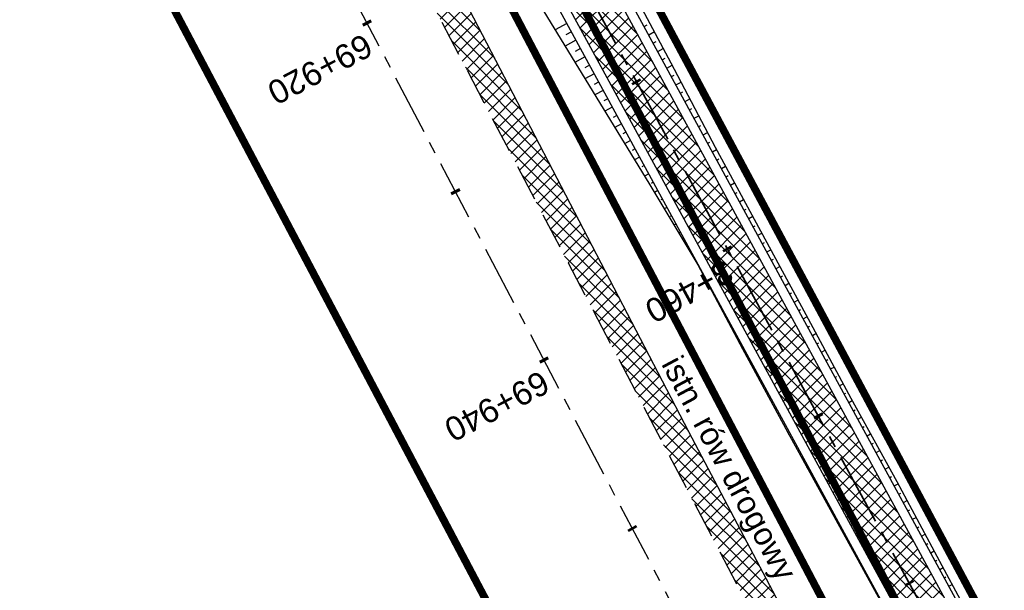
# Model space of a CAD drawing. Header units: metres. Extents: x 7529682 to 7533751, y 5721195 to 5727842.
# Tile 46 of 210: x 7531292 to 7531344, y 5724725 to 5724755. Entities that reach past the tile are written whole.
import ezdxf

# ---------------------------------------------------------------- set-up
doc = ezdxf.new("R2010")
doc.units = ezdxf.units.M
for name, pattern in [('817-dzialki-09-05-04$0$HIDDEN', [0.375, 0.25, -0.125]), ('ACAD_ISO05W100', [33, 24, -3, 0, -3, 0, -3]), ('CENTER', [50.8, 31.75, -6.35, 6.35, -6.35]), ('CENTER2', [28.575, 19.05, -3.175, 3.175, -3.175]), ('HIDDEN', [9.525, 6.35, -3.175])]:
    doc.linetypes.add(name, pattern=pattern)
for name, color, linetype in [('C-DROGI-SYTUACJA', 7, 'Continuous'), ('C-DROGI-SYTUACJA-ETYKIETY', 7, 'Continuous'), ('D-hatch-pobocza', 131, 'Continuous'), ('D-pobocza', 60, 'Continuous'), ('D-rowy', 160, 'Continuous'), ('D-skarpa', 2, 'Continuous'), ('D-skarpa-kreskowanie', 2, 'Continuous')]:
    doc.layers.add(name, color=color, linetype=linetype)
for name, color, linetype, lineweight, true_color in [('D-ewidencja-numery', 7, 'Continuous', 50, 0x40ff00), ('D-hatch-ciag-pieszo-rowerowy', 7, 'Continuous', 13, 0xff9f80), ('D-LR-etap-III', 7, '817-dzialki-09-05-04$0$HIDDEN', 50, 0x00008f)]:
    doc.layers.add(name, color=color, linetype=linetype, lineweight=lineweight, true_color=true_color)
for name, color, linetype, lineweight in [('D-krawędzie', 3, 'Continuous', 30), ('D-obrzeża', 2, 'Continuous', 30), ('D-opisy', 2, 'Continuous', 30), ('D-oś', 10, 'CENTER', 30), ('D-pas-drogowy', 7, 'ACAD_ISO05W100', 50)]:
    doc.layers.add(name, color=color, linetype=linetype, lineweight=lineweight)
doc.layers.add('poprzeczki', color=7, linetype='Continuous', true_color=0x0000c7)
doc.styles.get("Standard").update_dxf_attribs({"font": 'arial.ttf'})

# ---------------------------------------------------------------- blocks, each defined once
blk = doc.blocks.new('AeccTickLine')
at = {"color": 0, "linetype": 'ByBlock', "lineweight": -2}
blk.add_line((0, 1), (0, -1), dxfattribs=at)

msp = doc.modelspace()

# ---------------------------------------------------------------- hatches: boundary and pattern name
at = {"layer": 'D-hatch-ciag-pieszo-rowerowy'}
h = msp.add_hatch(dxfattribs=at)
h.set_pattern_fill('ANSI37', color=256, scale=0.15, style=0)
h.set_pattern_definition([(45, (0.88535, 0.46493), (-0.33675960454, 0.33675960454), []), (135, (0.88535, 0.46493), (-0.33675960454, -0.33675960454), [])])
h.paths.add_polyline_path([(7531367.377, 5724666.221), (7531369.435, 5724667.678), (7531364.841, 5724676.398), (7531345.224, 5724715.75), (7531314.268, 5724772.613), (7531308.11, 5724784.432), (7531305.885, 5724783.292), (7531312.052, 5724771.454), (7531343.011, 5724714.585), (7531362.629, 5724675.233)])
at = {"layer": 'D-hatch-pobocza'}
h = msp.add_hatch(dxfattribs=at)
h.set_pattern_fill('ANSI37', color=256, scale=0.15, style=0)
h.set_pattern_definition([(45, (0, 0), (-0.33675960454, 0.33675960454), []), (135, (0, 0), (-0.33675960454, -0.33675960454), [])])
h.paths.add_polyline_path([(7531327.02, 5724733.24), (7531314.57, 5724757.21), (7531302.377, 5724780.719), (7531302.441, 5724776.853), (7531306.74, 5724768.665), (7531335.094, 5724714.652), (7531357.319, 5724672.439), (7531360.382, 5724666.625), (7531361.97, 5724665.57), (7531363.1, 5724665.412), (7531353.58, 5724682.67), (7531345.94, 5724697.46), (7531339.27, 5724710)])

# ---------------------------------------------------------------- linework, layer by layer
at = {"layer": 'C-DROGI-SYTUACJA', "color": 10, "linetype": 'CENTER2', "lineweight": 35, "ltscale": 0.2}
msp.add_lwpolyline([(7531156.869, 5725074.83), (7531166.993, 5725055.55, -0.068732), (7531168.479, 5725051.432), (7531169.1, 5725048.503, 0.068783), (7531171.89, 5725040.776), (7531203.621, 5724980.378), (7531234.8, 5724921.535), (7531259.931, 5724874.055), (7531293.333, 5724810.086), (7531313.16, 5724772.033), (7531341.529, 5724719.923, -0.009023), (7531346.533, 5724710.322), (7531363.735, 5724675.815), (7531380.065, 5724644.823), (7531398.584, 5724609.363), (7531424.897, 5724559.228), (7531446.142, 5724518.961), (7531474.816, 5724464.452), (7531498.201, 5724419.897)], format="xyb", dxfattribs=at)
at = {"layer": 'D-ewidencja-numery', "color": 12, "ltscale": 15, "true_color": 0xc70000}
msp.add_lwpolyline([(7531166.31, 5725074.58), (7531172.29, 5725062.58), (7531170.59, 5725055.606), (7531173.733, 5725044.081), (7531215.342, 5724964.86), (7531238.054, 5724921.685), (7531262.39, 5724875.283), (7531295.587, 5724811.266), (7531348.488, 5724712.363), (7531363.741, 5724682.684), (7531366.987, 5724675.865), (7531382.541, 5724646.111), (7531401.299, 5724610.875), (7531428.965, 5724558.862), (7531449.111, 5724520.398), (7531477.293, 5724465.831), (7531500.996, 5724421.113)], dxfattribs=at)
at = {"layer": 'D-krawędzie', "linetype": 'HIDDEN', "ltscale": 0.3, "flags": 128}
msp.add_lwpolyline([(7530572.01, 5726166.06), (7530620.381, 5726072.761), (7530641.555, 5726032.008), (7530660.961, 5725995.07), (7530689.128, 5725941.54), (7530707.336, 5725907.032), (7530725.256, 5725873.093), (7530743.97, 5725837.654), (7530770.527, 5725787.119), (7530787.864, 5725754.267), (7530809.898, 5725712.542), (7530824.739, 5725684.389), (7530840.856, 5725653.693), (7530860.675, 5725616.154), (7530865.283, 5725607.394), (7530878.05, 5725583.08), (7530918.172, 5725507.178), (7530950.163, 5725446.305), (7530993.419, 5725364.265), (7531022.766, 5725308.719), (7531053.81, 5725249.872), (7531081.166, 5725197.875), (7531103.902, 5725154.541), (7531128.123, 5725108.448), (7531149.3, 5725068.25), (7531167.38, 5725033.767), (7531197.165, 5724976.988), (7531228.151, 5724918.034), (7531253.153, 5724870.491), (7531286.796, 5724806.654), (7531306.74, 5724768.665), (7531335.094, 5724714.652), (7531357.319, 5724672.439), (7531373.645, 5724641.454), (7531392.162, 5724605.999), (7531418.48, 5724555.853), (7531439.727, 5724515.582), (7531468.399, 5724461.077), (7531491.782, 5724416.528), (7531531.99, 5724339.833), (7531557.227, 5724291.659), (7531569.852, 5724267.577), (7531591.376, 5724226.548), (7531610.004, 5724191.103), (7531616.883, 5724177.999), (7531629.985, 5724153.025), (7531641.007, 5724132.022), (7531664.906, 5724087.617), (7531677.644, 5724064.786), (7531683.112, 5724054.988), (7531686.753, 5724048.18), (7531695.448, 5724031.697), (7531703.749, 5724015.917), (7531709.214, 5724005.514), (7531719.389, 5723986.147), (7531726.295, 5723973), (7531732.741, 5723960.736), (7531735.13, 5723956.19)], dxfattribs=at)
at = {"layer": 'D-LR-etap-III', "ltscale": 10, "flags": 128}
msp.add_lwpolyline([(7531750.474, 5723895.103, 0.4, 0.4, 0), (7531750.505, 5723895.13, 0.4, 0.4, 0), (7531682.71, 5724022.92, 0.4, 0.4, 0), (7531619.177, 5724147.204, 0.4, 0.4, 0), (7531592.309, 5724198.489, 0.4, 0.4, 0), (7531553.264, 5724272.919, 0.4, 0.4, 0), (7531504.02, 5724366.79, 0.4, 0.4, 0), (7531482.09, 5724407.62, 0.4, 0.4, 0), (7531412.35, 5724541.183, 0.4, 0.4, 0), (7531388.464, 5724586.93, 0.4, 0.4, 0), (7531345.12, 5724669.94, 0.4, 0.4, 0), (7531127.66, 5725081.67, 0.4, 0.4, 0), (7531059.253, 5725211.041, 0.4, 0.4, 0), (7531008.007, 5725307.954, 0.4, 0.4, 0), (7530964.182, 5725390.836, 0.4, 0.4, 0), (7530914.557, 5725484.684, 0.4, 0.4, 0), (7530865.243, 5725577.494, 0.4, 0.4, 0), (7530840.085, 5725624.059, 0.4, 0.4, 0), (7530802.56, 5725694.925, 0.4, 0.4, 0), (7530755.54, 5725787.51, 0.4, 0.4, 0), (7530708.718, 5725876.303, 0.4, 0.4, 0), (7530695.12, 5725902.09, 0.4, 0.4, 0), (7530642.914, 5726001.078, 0.4, 0.4, 0), (7530634.935, 5726016.147, 0.4, 0.4, 0), (7530610.82, 5726061.93, 0.4, 0.4, 0), (7530610.82, 5726061.93, 0.4, 0.4, 0), (7530607.21, 5726063.51, 0.4, 0.4, 0), (7530597.42, 5726080.68, 0.4, 0.4, 0), (7530591.16, 5726088.44, 0.4, 0.4, 0), (7530581.28, 5726107.21, 0.4, 0.4, 0), (7530571.29, 5726130.56, 0.4, 0.4, 0), (7530549.555, 5726171.527, 0.4, 0.4, 0), (7530531.014, 5726206.474, 0.4, 0.4, 0), (7530516.461, 5726236.017, 0.4, 0.4, 0), (7530500.799, 5726266.141, 0.4, 0.4, 0), (7530491.35, 5726283.94, 0.4, 0.4, 0), (7530482.4, 5726303.41, 0.4, 0.4, 0), (7530482.4, 5726303.41, 0.4, 0.4, 0), (7530450.41, 5726357.28, 0.4, 0.4, 0), (7530397.759, 5726458.5, 0.4, 0.4, 0), (7530334.708, 5726583.665, 0.4, 0.4, 0), (7530303.939, 5726645.168, 0.4, 0.4, 0), (7530300.51, 5726651.778, 0.4, 0.4, 0), (7530289.214, 5726671.967, 0.4, 0.4, 0), (7530281.54, 5726685.57, 0.4, 0.4, 0), (7530261.371, 5726724.163, 0.4, 0.4, 0), (7530254.03, 5726738.21, 0.4, 0.4, 0), (7530197.22, 5726845.06, 0.4, 0.4, 0), (7530194.71, 5726849.15, 0.4, 0.4, 0), (7530195.92, 5726850.75, 0.4, 0.4, 0), (7530170.547, 5726892.961, 0.4, 0.4, 0), (7530143.175, 5726945.066, 0.4, 0.4, 0), (7530105.06, 5727018.32, 0.4, 0.4, 0), (7530100.06, 5727027.16, 0.4, 0.4, 0), (7530062.319, 5727099.625, 0.4, 0.4, 0), (7530015.379, 5727189.42, 0.4, 0.4, 0), (7529983.208, 5727250.207, 0.4, 0.4, 0), (7529953.284, 5727306.747, 0.4, 0.4, 0), (7529900.671, 5727406.159, 0.4, 0.4, 0), (7529890.63, 5727425.131, 0.4, 0.4, 0), (7529875.155, 5727454.426, 0.4, 0.4, 0), (7529857.56, 5727487.787, 0.4, 0.4, 0), (7529835.194, 5727530.193, 0.4, 0.4, 0), (7529811.741, 5727574.662, 0.4, 0.4, 0), (7529792.102, 5727611.923, 0.4, 0.4, 0), (7529768.066, 5727657.47, 0.4, 0.4, 0), (7529755.211, 5727682.131, 0.4, 0.4, 0), (7529753.31, 5727681.13, 0.4, 0.4, 0), (7529739.21, 5727707.77, 0.4, 0.4, 0), (7529735.395, 5727711.252, 0.4, 0.4, 0), (7529725.42, 5727730.2, 0.4, 0.4, 0), (7529723.55, 5727729.88, 0.4, 0.4, 0), (7529695.567, 5727782.932, 0.4, 0.4, 0), (7529717.68, 5727794.024, 0.4, 0.4, 0), (7529736.275, 5727758.647, 0.4, 0.4, 0), (7529736.275, 5727758.647, 0.4, 0.4, 0), (7529744.511, 5727750.406, 0.4, 0.4, 0), (7529744.511, 5727750.406, 0.4, 0.4, 0), (7529750.283, 5727738.55, 0.4, 0.4, 0), (7529777.109, 5727687.569, 0.4, 0.4, 0), (7529796.515, 5727651.33, 0.4, 0.4, 0), (7529814.938, 5727616.793, 0.4, 0.4, 0), (7529839.007, 5727572.304, 0.4, 0.4, 0), (7529860.618, 5727532.509, 0.4, 0.4, 0), (7529882.349, 5727491.504, 0.4, 0.4, 0), (7529904.865, 5727449.096, 0.4, 0.4, 0), (7529920.747, 5727418.885, 0.4, 0.4, 0), (7529946.677, 5727368.547, 0.4, 0.4, 0), (7529972.025, 5727320.573, 0.4, 0.4, 0), (7529987.74, 5727290.153, 0.4, 0.4, 0), (7529996.497, 5727273.662, 0.4, 0.4, 0), (7530017.541, 5727234.203, 0.4, 0.4, 0), (7530033.054, 5727204.864, 0.4, 0.4, 0), (7530051.623, 5727170.223, 0.4, 0.4, 0), (7530069.277, 5727137.016, 0.4, 0.4, 0), (7530089.385, 5727097.534, 0.4, 0.4, 0), (7530109.713, 5727060.747, 0.4, 0.4, 0), (7530136.77, 5727011.64, 0.4, 0.4, 0), (7530162.447, 5726962.744, 0.4, 0.4, 0), (7530187.674, 5726916.992, 0.4, 0.4, 0), (7530207.821, 5726879.335, 0.4, 0.4, 0), (7530230.626, 5726834.519, 0.4, 0.4, 0), (7530262.288, 5726776.618, 0.4, 0.4, 0), (7530277.51, 5726760.213, 0.4, 0.4, 0), (7530286.037, 5726744.107, 0.4, 0.4, 0), (7530288.097, 5726735.884, 0.4, 0.4, 0), (7530290.394, 5726725.047, 0.4, 0.4, 0), (7530296.177, 5726713.583, 0.4, 0.4, 0), (7530302.726, 5726701.182, 0.4, 0.4, 0), (7530325.685, 5726657.466, 0.4, 0.4, 0), (7530343.244, 5726623.649, 0.4, 0.4, 0), (7530360.23, 5726591.747, 0.4, 0.4, 0), (7530383.209, 5726548.059, 0.4, 0.4, 0), (7530406.018, 5726503.606, 0.4, 0.4, 0), (7530427.465, 5726462.62, 0.4, 0.4, 0), (7530447.928, 5726424.388, 0.4, 0.4, 0), (7530471.127, 5726379.921, 0.4, 0.4, 0), (7530490.501, 5726343.033, 0.4, 0.4, 0), (7530509.499, 5726306.733, 0.4, 0.4, 0), (7530529.89, 5726267.244, 0.4, 0.4, 0), (7530543.852, 5726238.99, 0.4, 0.4, 0), (7530554.809, 5726218.944, 0.4, 0.4, 0), (7530559.027, 5726212.223, 0.4, 0.4, 0), (7530563.061, 5726206.41, 0.4, 0.4, 0), (7530566.934, 5726200.464, 0.4, 0.4, 0), (7530569.771, 5726194.902, 0.4, 0.4, 0), (7530571.473, 5726191.282, 0.4, 0.4, 0), (7530572.839, 5726188.025, 0.4, 0.4, 0), (7530575.295, 5726182.035, 0.4, 0.4, 0), (7530579.737, 5726173.306, 0.4, 0.4, 0), (7530583.3, 5726167.41, 0.4, 0.4, 0), (7530593.4, 5726163.33, 0.4, 0.4, 0), (7530598.618, 5726155.264, 0.4, 0.4, 0), (7530608.258, 5726140.497, 0.4, 0.4, 0), (7530603.27, 5726136.83, 0.4, 0.4, 0), (7530606.53, 5726131.84, 0.4, 0.4, 0), (7530604.239, 5726124.217, 0.4, 0.4, 0), (7530605.847, 5726121.63, 0.4, 0.4, 0), (7530608.972, 5726116.164, 0.4, 0.4, 0), (7530618.114, 5726097.791, 0.4, 0.4, 0), (7530651.213, 5726034.96, 0.4, 0.4, 0), (7530670.244, 5725998.611, 0.4, 0.4, 0), (7530698.075, 5725945.953, 0.4, 0.4, 0), (7530716.506, 5725911.305, 0.4, 0.4, 0), (7530735.223, 5725875.667, 0.4, 0.4, 0), (7530752.504, 5725842.155, 0.4, 0.4, 0), (7530778.311, 5725793.501, 0.4, 0.4, 0), (7530797.5, 5725756.382, 0.4, 0.4, 0), (7530812.519, 5725728.289, 0.4, 0.4, 0), (7530820.039, 5725713.16, 0.4, 0.4, 0), (7530822.422, 5725710.194, 0.4, 0.4, 0), (7530833.155, 5725688.801, 0.4, 0.4, 0), (7530849.629, 5725656.159, 0.4, 0.4, 0), (7530867.983, 5725621.964, 0.4, 0.4, 0), (7530872.63, 5725612.888, 0.4, 0.4, 0), (7530880.354, 5725597.595, 0.4, 0.4, 0), (7530883.839, 5725593.389, 0.4, 0.4, 0), (7530891.782, 5725587.763, 0.4, 0.4, 0), (7530895.039, 5725584.281, 0.4, 0.4, 0), (7530897.034, 5725580.941, 0.4, 0.4, 0), (7530900.952, 5725579.946, 0.4, 0.4, 0), (7530904.81, 5725571.977, 0.4, 0.4, 0), (7530903.682, 5725568.566, 0.4, 0.4, 0), (7530908.901, 5725558.845, 0.4, 0.4, 0), (7530910.252, 5725545.672, 0.4, 0.4, 0), (7530912.873, 5725538.646, 0.4, 0.4, 0), (7530945.278, 5725478.464, 0.4, 0.4, 0), (7530959.692, 5725450.246, 0.4, 0.4, 0), (7531002.827, 5725368.192, 0.4, 0.4, 0), (7531044.704, 5725290.314, 0.4, 0.4, 0), (7531064.099, 5725253.213, 0.4, 0.4, 0), (7531083.01, 5725216.678, 0.4, 0.4, 0), (7531113.013, 5725158.466, 0.4, 0.4, 0), (7531137.364, 5725113.071, 0.4, 0.4, 0), (7531150.831, 5725086.712, 0.4, 0.4, 0), (7531159.746, 5725076.641, 0.4, 0.4, 0), (7531166.31, 5725074.58, 0.4, 0.4, 0), (7531172.29, 5725062.58, 0.4, 0.4, 0), (7531170.59, 5725055.606, 0.4, 0.4, 0), (7531173.733, 5725044.081, 0.4, 0.4, 0), (7531215.342, 5724964.86, 0.4, 0.4, 0), (7531238.054, 5724921.685, 0.4, 0.4, 0), (7531262.39, 5724875.283, 0.4, 0.4, 0), (7531295.587, 5724811.266, 0.4, 0.4, 0), (7531348.488, 5724712.363, 0.4, 0.4, 0), (7531363.741, 5724682.684, 0.4, 0.4, 0), (7531366.987, 5724675.865, 0.4, 0.4, 0), (7531382.541, 5724646.111, 0.4, 0.4, 0), (7531401.299, 5724610.875, 0.4, 0.4, 0), (7531428.965, 5724558.862, 0.4, 0.4, 0), (7531449.111, 5724520.398, 0.4, 0.4, 0), (7531477.293, 5724465.831, 0.4, 0.4, 0), (7531500.996, 5724421.113, 0.4, 0.4, 0), (7531512.122, 5724400.549, 0.4, 0.4, 0), (7531513.782, 5724396.757, 0.4, 0.4, 0), (7531526.32, 5724379.39, 0.4, 0.4, 0), (7531566.784, 5724302.736, 0.4, 0.4, 0), (7531612.277, 5724225.61, 0.4, 0.4, 0), (7531620.493, 5724210.548, 0.4, 0.4, 0), (7531631.578, 5724196.258, 0.4, 0.4, 0), (7531653.484, 5724152.434, 0.4, 0.4, 0), (7531661.151, 5724128.494, 0.4, 0.4, 0), (7531673.881, 5724101.186, 0.4, 0.4, 0), (7531684.691, 5724081.184, 0.4, 0.4, 0), (7531699.212, 5724051.17, 0.4, 0.4, 0), (7531704.034, 5724040.584, 0.4, 0.4, 0), (7531704.034, 5724040.584, 0.4, 0.4, 0), (7531703.913, 5724037.17, 0.4, 0.4, 0), (7531736.42, 5723969.232, 0.4, 0.4, 0), (7531738.285, 5723967.699, 0.4, 0.4, 0), (7531742.181, 5723962.346, 0.4, 0.4, 0), (7531744.286, 5723958.616, 0.4, 0.4, 0), (7531755.393, 5723944.193, 0.4, 0.4, 0), (7531758.69, 5723936.76, 0.4, 0.4, 0), (7531780.08, 5723929.25, 0.4, 0.4, 0), (7531792.612, 5723906.338, 0.4, 0.4, 0), (7531792.612, 5723906.338, 0.4, 0.4, 0), (7531756.962, 5723883.055, 0.4, 0.4, 0), (7531750.46, 5723895.13, 0.4, 0.4, 0), (7531750.46, 5723895.13, 0, 0, 0)], format="xyseb", dxfattribs=at)
at = {"layer": 'D-obrzeża'}
for points in [[(7531162.547, 5725061.318), (7531165.882, 5725054.959, -0.068574), (7531167.27, 5725051.106), (7531167.915, 5725048.068, 0.068789), (7531170.704, 5725040.34), (7531202.515, 5724979.795), (7531233.696, 5724920.95), (7531258.824, 5724873.473), (7531292.225, 5724809.507), (7531312.052, 5724771.454), (7531340.423, 5724719.339, -0.00902), (7531345.426, 5724709.741), (7531362.629, 5724675.233), (7531378.958, 5724644.242), (7531397.477, 5724608.783), (7531423.79, 5724558.646), (7531445.036, 5724518.378), (7531473.71, 5724463.87), (7531497.095, 5724419.316), (7531505.905, 5724402.511, -0.033171), (7531508.586, 5724396.451), (7531511.248, 5724389.164)], [(7531369.435, 5724667.678), (7531364.841, 5724676.398), (7531347.64, 5724710.903, 0.009026), (7531342.634, 5724720.507), (7531314.268, 5724772.613), (7531308.11, 5724784.431)]]:
    msp.add_lwpolyline(points, format="xyb", dxfattribs=at)
at = {"layer": 'D-oś', "ltscale": 0.1}
msp.add_lwpolyline([(7531488.683, 5724414.901), (7531465.302, 5724459.448), (7531436.63, 5724513.951), (7531415.383, 5724554.223), (7531389.061, 5724604.375), (7531370.545, 5724639.828), (7531354.222, 5724670.808), (7531331.996, 5724713.024), (7531303.641, 5724767.038), (7531283.699, 5724805.024), (7531250.055, 5724868.862), (7531225.053, 5724916.406), (7531194.065, 5724975.362), (7531164.28, 5725032.142), (7531146.202, 5725066.622)], dxfattribs=at)
at = {"layer": 'D-pas-drogowy', "ltscale": 0.2, "flags": 128}
msp.add_lwpolyline([(7531633.019, 5724182.834, 0.4, 0.4, 0), (7531617.559, 5724211.608, 0.4, 0.4, 0), (7531566.784, 5724302.736, 0.4, 0.4, 0), (7531538.419, 5724356.47, 0.4, 0.4, 0), (7531526.32, 5724379.39, 0.4, 0.4, 0), (7531516.102, 5724393.607, 0.4, 0.4, 0.001485), (7531513.78, 5724396.838, 0.4, 0.4, 0), (7531501.87, 5724413.41, 0.4, 0.4, 0), (7531474.926, 5724464.508, 0.4, 0.4, 0), (7531446.2, 5724518.992, 0.4, 0.4, 0), (7531424.962, 5724559.262, 0.4, 0.4, 0), (7531398.444, 5724609.566, 0.4, 0.4, 0), (7531379.647, 5724645.216, 0.4, 0.4, 0), (7531365.23, 5724672.56, 0.4, 0.4, 0), (7531341.306, 5724717.915, 0.4, 0.4, 0), (7531312.9, 5724771.789, 0.4, 0.4, 0), (7531292.591, 5724810.307, 0.4, 0.4, 0), (7531259.392, 5724873.271, 0.4, 0.4, 0), (7531233.74, 5724921.923, 0.4, 0.4, 0), (7531203.073, 5724980.092, 0.4, 0.4, 0), (7531173.471, 5725036.225, 0.4, 0.4, 0), (7531168.27, 5725046.09, 0.4, 0.4, 0), (7531172.29, 5725062.58, 0.4, 0.4, 0), (7531166.31, 5725074.58, 0.4, 0.4, 0), (7531150.32, 5725079.6, 0.4, 0.4, 0), (7531141.5, 5725096.43, 0.4, 0.4, 0), (7531109.312, 5725157.814, 0.4, 0.4, 0), (7531086.641, 5725201.048, 0.4, 0.4, 0), (7531059.198, 5725253.384, 0.4, 0.4, 0), (7531028.207, 5725312.489, 0.4, 0.4, 0), (7530999.105, 5725367.99, 0.4, 0.4, 0), (7530956.248, 5725449.725, 0.4, 0.4, 0), (7530924.398, 5725510.464, 0.4, 0.4, 0), (7530897.51, 5725561.74, 0.4, 0.4, 0), (7530894.46, 5725566.14, 0.4, 0.4, 0), (7530892.16, 5725570.49, 0.4, 0.4, 0), (7530869.363, 5725613.307, 0.4, 0.4, 0), (7530861.694, 5725627.705, 0.4, 0.4, 0), (7530852.74, 5725644.52, 0.4, 0.4, 0), (7530831.51, 5725684.2, 0.4, 0.4, 0), (7530811.13, 5725722.52, 0.4, 0.4, 0), (7530792.348, 5725757.941, 0.4, 0.4, 0), (7530768.03, 5725803.8, 0.4, 0.4, 0), (7530748.769, 5725840.179, 0.4, 0.4, 0), (7530727.7, 5725879.97, 0.4, 0.4, 0), (7530712.098, 5725909.545, 0.4, 0.4, 0), (7530693.644, 5725944.645, 0.4, 0.4, 0), (7530665.702, 5725997.539, 0.4, 0.4, 0), (7530641.76, 5726042.88, 0.4, 0.4, 0), (7530616.5, 5726091.48, 0.4, 0.4, 0), (7530604.628, 5726114.32, 0.4, 0.4, -0.007763), (7530602.5, 5726118.43, 0.4, 0.4, 0), (7530603.992, 5726123.395, 0.4, 0.4, 0), (7530606.53, 5726131.84, 0.4, 0.4, 0), (7530603.27, 5726136.83, 0.4, 0.4, 0), (7530593.776, 5726151.369, 0.4, 0.4, 0), (7530590.203, 5726156.84, 0.4, 0.4, 0), (7530583.3, 5726167.41, 0.4, 0.4, 0), (7530580.578, 5726170.428, 0.4, 0.4, 0), (7530575.85, 5726175.67, 0.4, 0.4, 0), (7530569.01, 5726186.66, 0.4, 0.4, 0), (7530562.555, 5726199.189, 0.4, 0.4, 0), (7530555.67, 5726211.39, 0.4, 0.4, 0), (7530548.29, 5726224.23, 0.4, 0.4, 0), (7530540.58, 5726237.71, 0.4, 0.4, 0), (7530532.68, 5726252.65, 0.4, 0.4, 0), (7530524.06, 5726269.35, 0.4, 0.4, 0), (7530502.82, 5726309.91, 0.4, 0.4, 0), (7530488.83, 5726336.63, 0.4, 0.4, 0), (7530466.03, 5726380.16, 0.4, 0.4, 0), (7530438.47, 5726432.77, 0.4, 0.4, 0), (7530424.53, 5726459.09, 0.4, 0.4, 0), (7530401.63, 5726502.97, 0.4, 0.4, 0), (7530383.38, 5726538.06, 0.4, 0.4, 0), (7530353.97, 5726593.52, 0.4, 0.4, 0), (7530338.47, 5726622.74, 0.4, 0.4, 0), (7530322.01, 5726653.88, 0.4, 0.4, 0), (7530297.54, 5726700.33, 0.4, 0.4, 0), (7530287.38, 5726719.6, 0.4, 0.4, 0), (7530285.95, 5726722.316, 0.4, 0.4, 0), (7530280.26, 5726733.12, 0.4, 0.4, 0), (7530266.73, 5726758.74, 0.4, 0.4, 0), (7530260.42, 5726770.47, 0.4, 0.4, 0), (7530253.25, 5726783.82, 0.4, 0.4, 0), (7530244.95, 5726799.33, 0.4, 0.4, 0), (7530239.39, 5726808.49, 0.4, 0.4, 0), (7530238.29, 5726807.9, 0.4, 0.4, 0), (7530218.11, 5726850.67, 0.4, 0.4, 0), (7530175.907, 5726928.168, 0.4, 0.4, 0), (7530096.68, 5727076.15, 0.4, 0.4, 0), (7530094.68, 5727079.89, 0.4, 0.4, 0), (7530064.597, 5727135.523, 0.4, 0.4, 0), (7530046.731, 5727168.892, 0.4, 0.4, 0), (7530025.803, 5727208.461, 0.4, 0.4, 0), (7530012.847, 5727232.979, 0.4, 0.4, 0), (7529994.15, 5727268.45, 0.4, 0.4, 0), (7529981.671, 5727291.93, 0.4, 0.4, 0), (7529949.89, 5727351.73, 0.4, 0.4, 0), (7529924.75, 5727399.03, 0.4, 0.4, 0), (7529915.516, 5727417.1, 0.4, 0.4, 0), (7529885.83, 5727475.19, 0.4, 0.4, 0), (7529862.56, 5727519.97, 0.4, 0.4, 0), (7529852.985, 5727538.191, 0.4, 0.4, 0), (7529836.513, 5727569.511, 0.4, 0.4, 0), (7529815.369, 5727609.141, 0.4, 0.4, 0), (7529792.795, 5727651.247, 0.4, 0.4, 0), (7529774.199, 5727685.858, 0.4, 0.4, 0), (7529746.966, 5727736.059, 0.4, 0.4, 0), (7529733.92, 5727757.62, 0.4, 0.4, 0), (7529708.607, 5727806.389, 0.4, 0.4, 0), (7529688.492, 5727796.345, 0.4, 0.4, 0), (7529723.55, 5727729.88, 0.4, 0.4, 0), (7529725.42, 5727730.2, 0.4, 0.4, 0), (7529735.38, 5727711.28, 0.4, 0.4, 0), (7529739.21, 5727707.77, 0.4, 0.4, 0), (7529753.31, 5727681.13, 0.4, 0.4, 0), (7529755.178, 5727682.114, 0.4, 0.4, 0), (7529792.102, 5727611.923, 0.4, 0.4, 0), (7529811.741, 5727574.662, 0.4, 0.4, 0), (7529835.194, 5727530.193, 0.4, 0.4, 0), (7529857.56, 5727487.787, 0.4, 0.4, 0), (7529875.155, 5727454.426, 0.4, 0.4, 0), (7529890.63, 5727425.131, 0.4, 0.4, 0), (7529900.671, 5727406.159, 0.4, 0.4, 0), (7529953.284, 5727306.747, 0.4, 0.4, 0), (7529983.208, 5727250.207, 0.4, 0.4, 0), (7530015.379, 5727189.42, 0.4, 0.4, 0), (7530062.319, 5727099.625, 0.4, 0.4, 0), (7530100.06, 5727027.16, 0.4, 0.4, 0), (7530105.06, 5727018.32, 0.4, 0.4, 0), (7530143.175, 5726945.066, 0.4, 0.4, 0), (7530170.547, 5726892.961, 0.4, 0.4, 0), (7530195.92, 5726850.75, 0.4, 0.4, 0), (7530194.71, 5726849.15, 0.4, 0.4, 0), (7530197.22, 5726845.06, 0.4, 0.4, 0), (7530254.03, 5726738.21, 0.4, 0.4, 0), (7530261.371, 5726724.163, 0.4, 0.4, 0), (7530281.54, 5726685.57, 0.4, 0.4, 0), (7530289.214, 5726671.967, 0.4, 0.4, 0), (7530300.51, 5726651.778, 0.4, 0.4, 0), (7530303.939, 5726645.168, 0.4, 0.4, 0), (7530334.708, 5726583.665, 0.4, 0.4, 0), (7530397.759, 5726458.5, 0.4, 0.4, 0), (7530450.41, 5726357.28, 0.4, 0.4, 0), (7530482.4, 5726303.41, 0.4, 0.4, 0), (7530483.688, 5726301.003, 0.4, 0.4, 0), (7530491.35, 5726283.94, 0.4, 0.4, 0), (7530512.67, 5726243.78, 0.4, 0.4, 0), (7530529.43, 5726209.46, 0.4, 0.4, 0), (7530571.29, 5726130.56, 0.4, 0.4, 0), (7530581.28, 5726107.21, 0.4, 0.4, 0), (7530591.16, 5726088.44, 0.4, 0.4, 0), (7530597.42, 5726080.68, 0.4, 0.4, 0), (7530607.21, 5726063.51, 0.4, 0.4, 0), (7530610.82, 5726061.93, 0.4, 0.4, 0), (7530634.935, 5726016.147, 0.4, 0.4, 0), (7530642.914, 5726001.078, 0.4, 0.4, 0), (7530695.12, 5725902.09, 0.4, 0.4, 0), (7530708.718, 5725876.303, 0.4, 0.4, 0), (7530755.54, 5725787.51, 0.4, 0.4, 0), (7530802.56, 5725694.925, 0.4, 0.4, 0), (7530840.085, 5725624.059, 0.4, 0.4, 0), (7530865.243, 5725577.494, 0.4, 0.4, 0), (7530914.557, 5725484.684, 0.4, 0.4, 0), (7530964.182, 5725390.836, 0.4, 0.4, 0), (7531008.007, 5725307.954, 0.4, 0.4, 0), (7531059.253, 5725211.041, 0.4, 0.4, 0), (7531127.66, 5725081.67, 0.4, 0.4, 0), (7531345.12, 5724669.94, 0.4, 0.4, 0), (7531388.464, 5724586.93, 0.4, 0.4, 0), (7531412.35, 5724541.183, 0.4, 0.4, 0), (7531482.09, 5724407.62, 0.4, 0.4, 0), (7531504.02, 5724366.79, 0.4, 0.4, 0), (7531519.374, 5724337.52, 0.4, 0.4, 0), (7531563.749, 5724252.932, 0.4, 0.4, 0), (7531602.175, 5724179.681, 0.4, 0.4, 0), (7531619.177, 5724147.204, 0.4, 0.4, 0), (7531625.038, 5724135.635, 0.4, 0.4, 0), (7531656.796, 5724073.316, 0.4, 0.4, 0), (7531675.12, 5724037.36, 0.4, 0.4, 0), (7531682.71, 5724022.92, 0.4, 0.4, 0), (7531705.565, 5723979.811, 0.4, 0.4, 0), (7531736.606, 5723921.262, 0.4, 0.4, 0), (7531750.46, 5723895.13, 0.4, 0.4, 0), (7531740.77, 5723886.56, 0.4, 0.4, 0), (7531732.86, 5723885, 0.4, 0.4, 0), (7531722.18, 5723887.77, 0.4, 0.4, 0), (7531729.87, 5723862.17, 0.4, 0.4, 0), (7531742.92, 5723861.93, 0.4, 0.4, 0), (7531763.71, 5723859.52, 0.4, 0.4, 0), (7531768.42, 5723854.12, 0.4, 0.4, 0), (7531787.42, 5723817.97, 0.4, 0.4, 0), (7531795.57, 5723809.82, 0.4, 0.4, 0), (7531816.347, 5723819.85, 0.4, 0.4, 0), (7531816.347, 5723819.85, 0.4, 0.4, 0), (7531805.06, 5723843.23, 0.4, 0.4, 0), (7531803.61, 5723886.23, 0.4, 0.4, 0), (7531803.61, 5723886.23, 0.4, 0.4, 0), (7531780.08, 5723929.25, 0.4, 0.4, 0), (7531758.69, 5723936.76, 0.4, 0.4, 0), (7531749.359, 5723946.412, 0.4, 0.4, 0), (7531742.71, 5723953.29, 0.4, 0.4, 0), (7531735.177, 5723967.878, 0.4, 0.4, 0), (7531722.37, 5723992.68, 0.4, 0.4, 0), (7531705.042, 5724030.886, 0.4, 0.4, 0), (7531699.47, 5724043.17, 0.4, 0.4, 0), (7531692.69, 5724058.11, 0.4, 0.4, 0), (7531679.672, 5724084.017, 0.4, 0.4, 0), (7531674.55, 5724094.21, 0.4, 0.4, 0), (7531666.633, 5724114.003, 0.4, 0.4, 0), (7531649, 5724153.82, 0.4, 0.4, 0), (7531641.49, 5724149.34, 0.4, 0.4, 0), (7531626.04, 5724179.34, 0.4, 0.4, 0), (7531633.03, 5724182.84, 0, 0, 0)], format="xyseb", dxfattribs=at)
at = {"layer": 'D-pobocza'}
for points in [[(7531369.847, 5724667.969), (7531365.283, 5724676.631), (7531348.083, 5724711.135, 0.009028), (7531343.076, 5724720.741), (7531314.711, 5724772.844), (7531308.553, 5724784.663)], [(7531305.45, 5724783.044), (7531311.609, 5724771.222), (7531339.981, 5724719.105, -0.009019), (7531344.983, 5724709.509), (7531362.186, 5724675), (7531366.927, 5724666.004)]]:
    msp.add_lwpolyline(points, format="xyb", dxfattribs=at)
msp.add_lwpolyline([(7531363.1, 5724665.412), (7531353.58, 5724682.67), (7531345.94, 5724697.46), (7531339.27, 5724710), (7531327.02, 5724733.24), (7531314.57, 5724757.21), (7531302.377, 5724780.719)], dxfattribs=at)
at = {"layer": 'D-rowy', "linetype": 'HIDDEN', "ltscale": 0.1, "const_width": 0.4, "flags": 128}
msp.add_lwpolyline([(7531506.121, 5724397.133), (7531489.191, 5724429.341), (7531483.4, 5724440.512), (7531478.412, 5724450.147), (7531462.901, 5724479.304), (7531434.633, 5724532.162), (7531396.749, 5724604.645), (7531378.596, 5724640.173), (7531368.21, 5724659.05), (7531363.9, 5724666.92), (7531355.877, 5724682.662), (7531338.033, 5724716.835), (7531309.902, 5724770.333), (7531304.158, 5724781.147), (7531299.737, 5724789.052), (7531294.93, 5724798.468), (7531279.862, 5724827.641), (7531247.715, 5724888.417), (7531220.373, 5724940.873), (7531195.514, 5724987.527), (7531168.706, 5725038.836), (7531161.296, 5725053.455), (7531161.296, 5725053.455)], dxfattribs=at)
at = {"layer": 'D-skarpa', "linetype": 'Continuous'}
for points in [[(7531308.831, 5724784.801), (7531309.529, 5724783.413), (7531311.778, 5724778.947), (7531314.903, 5724772.941), (7531316.428, 5724770.135), (7531318.814, 5724765.741), (7531321.334, 5724761.42), (7531323.738, 5724757.036), (7531326.086, 5724752.621), (7531328.405, 5724748.191), (7531330.797, 5724743.8), (7531333.165, 5724739.396), (7531335.546, 5724735), (7531337.952, 5724730.617), (7531340.324, 5724726.215), (7531343.215, 5724720.841)], [(7531305.387, 5724783.037), (7531306.126, 5724781.641), (7531308.39, 5724777.182), (7531310.466, 5724772.626), (7531311.199, 5724771.011), (7531312.657, 5724768.082), (7531317.118, 5724759.125), (7531317.52, 5724758.403), (7531324.921, 5724746.294), (7531327.492, 5724742.001), (7531329.849, 5724737.591), (7531332.221, 5724733.189), (7531339.986, 5724719.083)]]:
    msp.add_lwpolyline(points, dxfattribs=at)
at = {"layer": 'D-skarpa-kreskowanie', "linetype": 'Continuous'}
for p, q in [((7531320.609, 5724754.689, 108.729), (7531319.994, 5724754.355, 108.262)), ((7531324.674, 5724754.543, 108.863), (7531324.825, 5724754.626, 108.748)), ((7531320.848, 5724754.25, 108.73), (7531320.552, 5724754.089, 108.505)), ((7531324.913, 5724754.104, 108.864), (7531325.211, 5724754.267, 108.638)), ((7531321.088, 5724753.811, 108.731), (7531320.516, 5724753.5, 108.298)), ((7531325.152, 5724753.665, 108.865), (7531325.299, 5724753.745, 108.753)), ((7531321.327, 5724753.372, 108.732), (7531321.052, 5724753.223, 108.524)), ((7531325.391, 5724753.226, 108.866), (7531325.681, 5724753.384, 108.646)), ((7531321.566, 5724752.933, 108.733), (7531321.039, 5724752.646, 108.333)), ((7531325.63, 5724752.787, 108.867), (7531325.773, 5724752.865, 108.759)), ((7531321.805, 5724752.494, 108.734), (7531321.552, 5724752.356, 108.542)), ((7531322.044, 5724752.055, 108.735), (7531321.561, 5724751.792, 108.368)), ((7531325.869, 5724752.348, 108.868), (7531326.15, 5724752.5, 108.655)), ((7531322.283, 5724751.615, 108.736), (7531322.052, 5724751.49, 108.561)), ((7531326.108, 5724751.909, 108.869), (7531326.245, 5724751.983, 108.765)), ((7531326.347, 5724751.469, 108.87), (7531326.613, 5724751.614, 108.668)), ((7531322.522, 5724751.176, 108.737), (7531322.083, 5724750.937, 108.404)), ((7531326.587, 5724751.03, 108.871), (7531326.716, 5724751.101, 108.772)), ((7531322.761, 5724750.737, 108.738), (7531322.553, 5724750.624, 108.579)), ((7531326.826, 5724750.591, 108.872), (7531327.077, 5724750.728, 108.681)), ((7531323, 5724750.298, 108.739), (7531322.605, 5724750.083, 108.439)), ((7531327.065, 5724750.152, 108.873), (7531327.187, 5724750.218, 108.78)), ((7531323.239, 5724749.859, 108.74), (7531323.053, 5724749.757, 108.598)), ((7531327.304, 5724749.713, 108.873), (7531327.541, 5724749.842, 108.694)), ((7531323.478, 5724749.42, 108.741), (7531323.127, 5724749.229, 108.474)), ((7531323.717, 5724748.981, 108.741), (7531323.553, 5724748.891, 108.617)), ((7531327.543, 5724749.274, 108.874), (7531327.658, 5724749.336, 108.787)), ((7531327.782, 5724748.835, 108.875), (7531328.004, 5724748.956, 108.707)), ((7531323.956, 5724748.541, 108.742), (7531323.65, 5724748.374, 108.51)), ((7531328.021, 5724748.395, 108.876), (7531328.129, 5724748.454, 108.795)), ((7531324.195, 5724748.102, 108.743), (7531324.053, 5724748.025, 108.635)), ((7531328.26, 5724747.956, 108.877), (7531328.47, 5724748.071, 108.718)), ((7531324.435, 5724747.663, 108.744), (7531324.172, 5724747.52, 108.545)), ((7531328.499, 5724747.517, 108.878), (7531328.604, 5724747.574, 108.798)), ((7531324.674, 5724747.224, 108.745), (7531324.553, 5724747.158, 108.654)), ((7531328.738, 5724747.078, 108.879), (7531328.948, 5724747.192, 108.72)), ((7531324.913, 5724746.785, 108.746), (7531324.694, 5724746.666, 108.58)), ((7531325.152, 5724746.346, 108.747), (7531325.053, 5724746.292, 108.672)), ((7531328.977, 5724746.639, 108.88), (7531329.082, 5724746.696, 108.8)), ((7531325.391, 5724745.907, 108.748), (7531325.212, 5724745.809, 108.612)), ((7531329.216, 5724746.2, 108.881), (7531329.427, 5724746.314, 108.721)), ((7531325.63, 5724745.467, 108.749), (7531325.549, 5724745.424, 108.688)), ((7531329.455, 5724745.761, 108.882), (7531329.561, 5724745.818, 108.802)), ((7531329.694, 5724745.321, 108.883), (7531329.905, 5724745.436, 108.723)), ((7531325.869, 5724745.028, 108.75), (7531325.726, 5724744.95, 108.641)), ((7531329.934, 5724744.882, 108.884), (7531330.039, 5724744.94, 108.804)), ((7531326.108, 5724744.589, 108.751), (7531326.045, 5724744.555, 108.703)), ((7531330.173, 5724744.443, 108.885), (7531330.384, 5724744.558, 108.725)), ((7531326.347, 5724744.15, 108.752), (7531326.24, 5724744.092, 108.67)), ((7531330.412, 5724744.004, 108.886), (7531330.517, 5724744.061, 108.806)), ((7531326.586, 5724743.711, 108.753), (7531326.541, 5724743.687, 108.719)), ((7531326.825, 5724743.272, 108.754), (7531326.754, 5724743.233, 108.699)), ((7531330.651, 5724743.565, 108.887), (7531330.861, 5724743.679, 108.727)), ((7531327.064, 5724742.833, 108.755), (7531327.038, 5724742.818, 108.734)), ((7531330.89, 5724743.126, 108.888), (7531330.994, 5724743.182, 108.809)), ((7531331.129, 5724742.687, 108.889), (7531331.335, 5724742.799, 108.732)), ((7531327.303, 5724742.393, 108.756), (7531327.268, 5724742.374, 108.729)), ((7531331.368, 5724742.247, 108.889), (7531331.47, 5724742.303, 108.812)), ((7531327.542, 5724741.954, 108.757), (7531327.532, 5724741.949, 108.749)), ((7531331.607, 5724741.808, 108.89), (7531331.809, 5724741.918, 108.737)), ((7531327.782, 5724741.515, 108.757), (7531327.758, 5724741.502, 108.749)), ((7531331.846, 5724741.369, 108.891), (7531331.946, 5724741.423, 108.816)), ((7531328.021, 5724741.076, 108.758), (7531328.007, 5724741.069, 108.757)), ((7531332.085, 5724740.93, 108.892), (7531332.282, 5724741.037, 108.743)), ((7531328.229, 5724740.62, 108.762), (7531328.26, 5724740.637, 108.759)), ((7531328.465, 5724740.179, 108.768), (7531328.482, 5724740.189, 108.764)), ((7531332.324, 5724740.491, 108.893), (7531332.422, 5724740.544, 108.819)), ((7531332.563, 5724740.052, 108.894), (7531332.756, 5724740.156, 108.748)), ((7531328.701, 5724739.738, 108.775), (7531328.738, 5724739.759, 108.761)), ((7531332.802, 5724739.613, 108.895), (7531332.897, 5724739.664, 108.823)), ((7531328.937, 5724739.297, 108.781), (7531328.957, 5724739.308, 108.772)), ((7531333.041, 5724739.173, 108.896), (7531333.23, 5724739.276, 108.753)), ((7531329.172, 5724738.857, 108.788), (7531329.216, 5724738.88, 108.763)), ((7531333.281, 5724738.734, 108.897), (7531333.374, 5724738.785, 108.826)), ((7531329.408, 5724738.416, 108.794), (7531329.431, 5724738.428, 108.779)), ((7531333.52, 5724738.295, 108.898), (7531333.706, 5724738.397, 108.756)), ((7531329.644, 5724737.975, 108.801), (7531329.694, 5724738.002, 108.765)), ((7531329.88, 5724737.534, 108.807), (7531329.906, 5724737.548, 108.786)), ((7531333.759, 5724737.856, 108.899), (7531333.851, 5724737.906, 108.828)), ((7531330.117, 5724737.094, 108.809), (7531330.172, 5724737.124, 108.767)), ((7531333.998, 5724737.417, 108.9), (7531334.182, 5724737.517, 108.76)), ((7531334.237, 5724736.978, 108.901), (7531334.329, 5724737.028, 108.831)), ((7531330.354, 5724736.653, 108.811), (7531330.383, 5724736.669, 108.79)), ((7531334.476, 5724736.539, 108.902), (7531334.659, 5724736.638, 108.763)), ((7531330.591, 5724736.213, 108.814), (7531330.65, 5724736.245, 108.769)), ((7531334.715, 5724736.099, 108.903), (7531334.806, 5724736.149, 108.834)), ((7531330.828, 5724735.773, 108.816), (7531330.859, 5724735.79, 108.793)), ((7531334.954, 5724735.66, 108.904), (7531335.135, 5724735.759, 108.766)), ((7531331.065, 5724735.333, 108.819), (7531331.129, 5724735.367, 108.771)), ((7531335.193, 5724735.221, 108.905), (7531335.283, 5724735.27, 108.836)), ((7531331.303, 5724734.893, 108.821), (7531331.335, 5724734.91, 108.796)), ((7531331.54, 5724734.453, 108.823), (7531331.607, 5724734.489, 108.773)), ((7531335.432, 5724734.782, 108.905), (7531335.612, 5724734.88, 108.769)), ((7531331.777, 5724734.012, 108.826), (7531331.811, 5724734.031, 108.8)), ((7531335.671, 5724734.343, 108.906), (7531335.762, 5724734.392, 108.838)), ((7531335.91, 5724733.904, 108.907), (7531336.093, 5724734.003, 108.769)), ((7531332.014, 5724733.572, 108.828), (7531332.085, 5724733.611, 108.774)), ((7531336.149, 5724733.465, 108.908), (7531336.242, 5724733.515, 108.838)), ((7531332.252, 5724733.132, 108.83), (7531332.288, 5724733.152, 108.803)), ((7531336.388, 5724733.025, 108.909), (7531336.574, 5724733.127, 108.768)), ((7531332.493, 5724732.694, 108.829), (7531332.563, 5724732.732, 108.776)), ((7531336.627, 5724732.586, 108.91), (7531336.721, 5724732.637, 108.839)), ((7531332.734, 5724732.256, 108.829), (7531332.768, 5724732.275, 108.803)), ((7531332.975, 5724731.818, 108.828), (7531333.041, 5724731.854, 108.778)), ((7531336.867, 5724732.147, 108.911), (7531337.056, 5724732.25, 108.768)), ((7531333.216, 5724731.38, 108.828), (7531333.248, 5724731.398, 108.803)), ((7531337.106, 5724731.708, 108.912), (7531337.201, 5724731.76, 108.84)), ((7531337.345, 5724731.269, 108.913), (7531337.537, 5724731.373, 108.767)), ((7531333.458, 5724730.942, 108.827), (7531333.519, 5724730.976, 108.78)), ((7531337.584, 5724730.83, 108.914), (7531337.681, 5724730.882, 108.84)), ((7531333.699, 5724730.504, 108.826), (7531333.728, 5724730.52, 108.804)), ((7531337.823, 5724730.391, 108.915), (7531338.017, 5724730.496, 108.767)), ((7531333.94, 5724730.066, 108.826), (7531333.997, 5724730.097, 108.782)), ((7531338.062, 5724729.951, 108.916), (7531338.158, 5724730.004, 108.843)), ((7531334.181, 5724729.628, 108.825), (7531334.209, 5724729.643, 108.804)), ((7531338.301, 5724729.512, 108.917), (7531338.492, 5724729.616, 108.772)), ((7531334.422, 5724729.19, 108.824), (7531334.476, 5724729.219, 108.784)), ((7531334.663, 5724728.752, 108.824), (7531334.689, 5724728.766, 108.804)), ((7531338.54, 5724729.073, 108.918), (7531338.634, 5724729.125, 108.846)), ((7531334.904, 5724728.314, 108.823), (7531334.954, 5724728.341, 108.786)), ((7531338.779, 5724728.634, 108.919), (7531338.966, 5724728.736, 108.777)), ((7531339.018, 5724728.195, 108.92), (7531339.111, 5724728.245, 108.849)), ((7531335.145, 5724727.876, 108.823), (7531335.169, 5724727.889, 108.805)), ((7531339.257, 5724727.756, 108.921), (7531339.44, 5724727.855, 108.782)), ((7531335.387, 5724727.438, 108.822), (7531335.432, 5724727.463, 108.788)), ((7531339.496, 5724727.317, 108.921), (7531339.587, 5724727.366, 108.853)), ((7531335.628, 5724727, 108.821), (7531335.649, 5724727.012, 108.805)), ((7531339.735, 5724726.877, 108.922), (7531339.915, 5724726.975, 108.786)), ((7531335.869, 5724726.562, 108.821), (7531335.91, 5724726.584, 108.789)), ((7531339.974, 5724726.438, 108.923), (7531340.063, 5724726.487, 108.856)), ((7531336.11, 5724726.124, 108.82), (7531336.129, 5724726.135, 108.805)), ((7531336.351, 5724725.686, 108.819), (7531336.388, 5724725.706, 108.791)), ((7531340.214, 5724725.999, 108.924), (7531340.389, 5724726.095, 108.791)), ((7531336.592, 5724725.248, 108.819), (7531336.61, 5724725.257, 108.806)), ((7531340.453, 5724725.56, 108.925), (7531340.539, 5724725.607, 108.859)), ((7531340.692, 5724725.121, 108.926), (7531340.863, 5724725.214, 108.796))]:
    msp.add_line(p, q, dxfattribs=at)

# ---------------------------------------------------------------- block references
at = {"layer": 'C-DROGI-SYTUACJA-ETYKIETY', "color": 2, "linetype": 'Continuous', "lineweight": 60, "xscale": 0.25, "yscale": 0.25, "zscale": 0.25, "rotation": 297.6978143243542}
for p in [(7531310.111, 5724754.713), (7531314.759, 5724745.859), (7531319.407, 5724737.005), (7531324.055, 5724728.151)]:
    msp.add_blockref('AeccTickLine', p, dxfattribs=at)
at = {"layer": 'poprzeczki', "color": 2, "linetype": 'Continuous', "lineweight": 60, "xscale": 0.25, "yscale": 0.25, "zscale": 0.25, "rotation": 298.5641034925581}
for p in [(7531324.267, 5724751.631), (7531329.048, 5724742.848), (7531333.83, 5724734.065), (7531338.611, 5724725.282)]:
    msp.add_blockref('AeccTickLine', p, dxfattribs=at)

# ---------------------------------------------------------------- texts
at = {"layer": 'C-DROGI-SYTUACJA-ETYKIETY', "color": 2}
for s, rotation, p in [('69+920', 207.6978, (7531309.953, 5724754.207)), ('3+460', 208.5641, (7531328.898, 5724742.339)), ('69+940', 207.6978, (7531319.249, 5724736.499))]:
    msp.add_text(s, height=1.25, rotation=rotation, dxfattribs=at).set_placement(p)
at = {"layer": 'D-opisy'}
msp.add_text('istn. rów drogowy', height=1.2, rotation=298.1037, dxfattribs=at).set_placement((7531325.554, 5724736.8))

doc.saveas('drawing.dxf')
